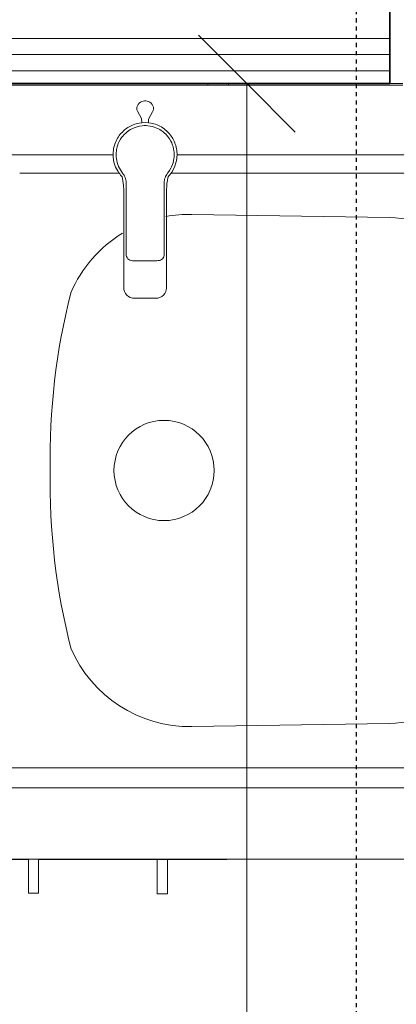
# Model space of a CAD drawing. Header units: centimetres. Extents: x 376 to 6517, y 1901 to 66534.
# Tile 46 of 105: x 1957 to 1986, y 66224 to 66300. Entities that reach past the tile are written whole.
import ezdxf

# ---------------------------------------------------------------- set-up
doc = ezdxf.new("R2010")
doc.units = ezdxf.units.CM
doc.linetypes.add('Kreska', pattern=[0.635, 0.3175, -0.3175])
for name, color, linetype, lineweight in [('A-ANNO-DIMS', 7, 'Continuous', 5), ('A-ANNO-DIMS-50', 7, 'Continuous', 5), ('A-DETL-GENF', 7, 'Continuous', 5), ('A-GENM', 7, 'Continuous', 5), ('A-WALL', 7, 'Continuous', 35), ('G-ANNO-SYMB', 7, 'Continuous', 5), ('G-IMPT', 7, 'Continuous', 5), ('I-FURN', 7, 'Continuous', 5), ('P-SANR-FIXT', 7, 'Continuous', 5)]:
    doc.layers.add(name, color=color, linetype=linetype, lineweight=lineweight)
doc.styles.add('Arial Narrow_1', font='ARIALN.TTF', dxfattribs={"width": 0.8, "height": 10})
doc.dimstyles.new('standard_wielkość_otworów', dxfattribs={"dimscale": 30.48, "dimtxt": 10.23431, "dimasz": 0.246063, "dimexe": 0.164042, "dimexo": 0.0625, "dimgap": 0, "dimtad": 1, "dimdec": 1, "dimrnd": 0.5, "dimdsep": 46, "dimtxsty": 'Arial Narrow_1', "dimblk1": 'OBLIQUE', "dimblk2": 'OBLIQUE', "dimsah": 1, "dimcen": 0.09, "dimazin": 0, "dimtfac": 1, "dimtdec": 4, "dimtix": 1, "dimtmove": 0, "dimatfit": 3, "dimfxl": 0.164042, "dimfxlon": 1, "dimtvp": 1, "dimtolj": 1, "dimtzin": 0, "dimarcsym": 2})

# ---------------------------------------------------------------- blocks, each defined once
blk = doc.blocks.new('Modele ogólne 2 - Modele ogólne 1-9019300-__-00_00 Przyziemie PB')
at = {"layer": 'A-GENM'}
for p, q in [((63702.137, 66201.462), (63568.637, 66201.462)), ((63628.875, 66141.592), (63892.187, 66141.592))]:
    blk.add_line(p, q, dxfattribs=at)
blk = doc.blocks.new('MEBLE szafka kuchenna doł - dzwiczki P-9019310-__-00_00 Przyziemie PB')
at = {"layer": 'G-IMPT'}
for p, q in [((-6.737, 61.959), (6.763, 61.959)), ((-7.137, 60.009), (-7.137, 61.559)), ((7.163, 61.559), (7.163, 60.009))]:
    blk.add_line(p, q, dxfattribs=at)
at = {"layer": 'G-IMPT', "flags": 128}
for points in [[(-6.737, 61.959), (-6.807, 61.953), (-6.875, 61.934), (-6.938, 61.905), (-6.995, 61.865), (-7.043, 61.816), (-7.083, 61.759), (-7.112, 61.696), (-7.131, 61.629), (-7.137, 61.559)], [(-7.137, 61.559), (-7.131, 61.629), (-7.112, 61.696), (-7.083, 61.759), (-7.043, 61.816), (-6.995, 61.865), (-6.938, 61.905), (-6.875, 61.934), (-6.807, 61.953), (-6.737, 61.959)], [(7.163, 61.559), (7.157, 61.629), (7.139, 61.696), (7.109, 61.759), (7.07, 61.816), (7.021, 61.865), (6.964, 61.905), (6.901, 61.934), (6.833, 61.953), (6.763, 61.959)], [(6.763, 61.959), (6.833, 61.953), (6.901, 61.934), (6.964, 61.905), (7.021, 61.865), (7.07, 61.816), (7.109, 61.759), (7.139, 61.696), (7.157, 61.629), (7.163, 61.559)]]:
    blk.add_lwpolyline(points, dxfattribs=at)
at = {"layer": 'I-FURN'}
for p, q in [((-25.276, 62.69), (-24.476, 62.69)), ((-25.276, 62.69), (-25.276, 60.04)), ((-24.476, 62.69), (-24.476, 60.04)), ((-15.283, 60.009), (-15.283, 62.649)), ((-15.283, 62.649), (-14.507, 62.649)), ((-14.507, 62.649), (-14.507, 60.009)), ((-9.587, 62.659), (9.613, 62.659)), ((-9.587, 62.659), (-9.587, 60.009)), ((9.613, 60.009), (9.613, 62.659)), ((-15.283, 60.04), (-29.876, 60.04)), ((-9.587, 60.04), (-14.507, 60.04)), ((7.167, 60.04), (-7.137, 60.04)), ((29.775, 60.04), (9.613, 60.04)), ((-29.987, 0.009), (-29.987, 0.139)), ((-28.387, 0.139), (-28.387, 0.009)), ((28.413, 0.009), (28.413, 0.139)), ((30.013, 0.139), (30.013, 0.009))]:
    blk.add_line(p, q, dxfattribs=at)
for points, knots in [([(-6.737, 62.259), (-6.781, 62.258), (-6.874, 62.251), (-7.067, 62.206), (-7.236, 62.118), (-7.344, 62.006), (-7.391, 61.945), (-7.423, 61.892), (-7.446, 61.849), (-7.467, 61.807), (-7.49, 61.753), (-7.519, 61.667), (-7.532, 61.603), (-7.537, 61.559)], [0, 0, 0, 0, 0.125, 0.25, 0.5, 0.5625, 0.625, 0.6875, 0.71875, 0.75, 0.8125, 0.875, 1, 1, 1, 1]), ([(7.563, 61.559), (7.558, 61.603), (7.545, 61.667), (7.516, 61.753), (7.493, 61.807), (7.472, 61.849), (7.449, 61.892), (7.417, 61.945), (7.371, 62.006), (7.262, 62.118), (7.093, 62.206), (6.9, 62.251), (6.808, 62.258), (6.763, 62.259)], [0, 0, 0, 0, 0.125, 0.1875, 0.25, 0.28125, 0.3125, 0.375, 0.4375, 0.5, 0.75, 0.875, 1, 1, 1, 1])]:
    blk.add_open_spline(points, degree=3, knots=knots, dxfattribs=at)
for points in [[(-7.537, 61.559), (-7.518, 61.671), (-7.456, 61.868), (-7.291, 62.083), (-7.056, 62.218), (-6.851, 62.254), (-6.737, 62.259)], [(6.763, 62.259), (6.877, 62.254), (7.082, 62.218), (7.318, 62.083), (7.482, 61.868), (7.544, 61.671), (7.563, 61.559)]]:
    blk.add_open_spline(points, degree=3, dxfattribs=at)
blk = doc.blocks.new('MEBLE szafka kuchenna doł - 3 szuflady-9019311-__-00_00 Przyziemie PB')
at = {"layer": 'G-IMPT'}
for p, q in [((-6.737, 61.959), (6.763, 61.959)), ((-7.137, 60.009), (-7.137, 61.559)), ((-7.137, 60.629), (-7.137, 61.559)), ((-7.137, 60.629), (-7.137, 61.559)), ((7.163, 61.559), (7.163, 60.009)), ((7.163, 61.559), (7.163, 60.046)), ((7.163, 61.559), (7.163, 60.046))]:
    blk.add_line(p, q, dxfattribs=at)
at = {"layer": 'G-IMPT', "flags": 128}
for points in [[(-6.737, 61.959), (-6.807, 61.953), (-6.875, 61.934), (-6.938, 61.905), (-6.995, 61.865), (-7.043, 61.816), (-7.083, 61.759), (-7.112, 61.696), (-7.131, 61.629), (-7.137, 61.559)], [(-7.137, 61.559), (-7.131, 61.629), (-7.112, 61.696), (-7.083, 61.759), (-7.043, 61.816), (-6.995, 61.865), (-6.938, 61.905), (-6.875, 61.934), (-6.807, 61.953), (-6.737, 61.959)], [(-7.043, 61.816), (-7.083, 61.759), (-7.112, 61.696), (-7.131, 61.629), (-7.137, 61.559)], [(-7.137, 61.559), (-7.131, 61.629), (-7.112, 61.696), (-7.083, 61.759), (-7.043, 61.816)], [(-7.043, 61.816), (-7.083, 61.759), (-7.112, 61.696), (-7.131, 61.629), (-7.137, 61.559)], [(-7.137, 61.559), (-7.131, 61.629), (-7.112, 61.696), (-7.083, 61.759), (-7.043, 61.816)], [(-6.737, 61.959), (-6.807, 61.953), (-6.875, 61.934), (-6.938, 61.905)], [(-6.938, 61.905), (-6.875, 61.934), (-6.807, 61.953), (-6.737, 61.959)], [(-6.737, 61.959), (-6.807, 61.953), (-6.875, 61.934), (-6.938, 61.905)], [(-6.938, 61.905), (-6.875, 61.934), (-6.807, 61.953), (-6.737, 61.959)], [(7.163, 61.559), (7.157, 61.629), (7.139, 61.696), (7.109, 61.759), (7.07, 61.816), (7.021, 61.865), (6.964, 61.905), (6.901, 61.934), (6.833, 61.953), (6.763, 61.959)], [(6.763, 61.959), (6.833, 61.953), (6.901, 61.934), (6.964, 61.905), (7.021, 61.865), (7.07, 61.816), (7.109, 61.759), (7.139, 61.696), (7.157, 61.629), (7.163, 61.559)], [(6.964, 61.905), (6.901, 61.934), (6.833, 61.953), (6.763, 61.959)], [(6.763, 61.959), (6.833, 61.953), (6.901, 61.934), (6.964, 61.905)], [(6.964, 61.905), (6.901, 61.934), (6.833, 61.953), (6.763, 61.959)], [(6.763, 61.959), (6.833, 61.953), (6.901, 61.934), (6.964, 61.905)], [(7.163, 61.559), (7.157, 61.629), (7.139, 61.696), (7.109, 61.759), (7.07, 61.816)], [(7.07, 61.816), (7.109, 61.759), (7.139, 61.696), (7.157, 61.629), (7.163, 61.559)], [(7.163, 61.559), (7.157, 61.629), (7.139, 61.696), (7.109, 61.759), (7.07, 61.816)], [(7.07, 61.816), (7.109, 61.759), (7.139, 61.696), (7.157, 61.629), (7.163, 61.559)]]:
    blk.add_lwpolyline(points, dxfattribs=at)
at = {"layer": 'I-FURN'}
for p, q in [((-9.587, 62.659), (9.613, 62.659)), ((-9.587, 62.659), (-9.587, 60.009)), ((9.613, 60.009), (9.613, 62.659)), ((28.413, 0.009), (28.413, 0.139))]:
    blk.add_line(p, q, dxfattribs=at)
for points, knots in [([(-6.737, 62.259), (-6.781, 62.258), (-6.874, 62.251), (-7.067, 62.206), (-7.236, 62.118), (-7.344, 62.006), (-7.391, 61.945), (-7.423, 61.892), (-7.446, 61.849), (-7.467, 61.807), (-7.49, 61.753), (-7.519, 61.667), (-7.532, 61.603), (-7.537, 61.559)], [0, 0, 0, 0, 0.125, 0.25, 0.5, 0.5625, 0.625, 0.6875, 0.71875, 0.75, 0.8125, 0.875, 1, 1, 1, 1]), ([(7.563, 61.559), (7.558, 61.603), (7.545, 61.667), (7.516, 61.753), (7.493, 61.807), (7.472, 61.849), (7.449, 61.892), (7.417, 61.945), (7.371, 62.006), (7.262, 62.118), (7.093, 62.206), (6.9, 62.251), (6.808, 62.258), (6.763, 62.259)], [0, 0, 0, 0, 0.125, 0.1875, 0.25, 0.28125, 0.3125, 0.375, 0.4375, 0.5, 0.75, 0.875, 1, 1, 1, 1])]:
    blk.add_open_spline(points, degree=3, knots=knots, dxfattribs=at)
for points in [[(-7.537, 61.559), (-7.518, 61.671), (-7.456, 61.868), (-7.291, 62.083), (-7.056, 62.218), (-6.851, 62.254), (-6.737, 62.259)], [(6.763, 62.259), (6.877, 62.254), (7.082, 62.218), (7.318, 62.083), (7.482, 61.868), (7.544, 61.671), (7.563, 61.559)]]:
    blk.add_open_spline(points, degree=3, dxfattribs=at)
blk = doc.blocks.new('Stainless steel double bowl kitchen sink - J - 870510901 - 870510901 Stainless Steel-9242415-__-00_00 Przyziemie PB')
at = {"layer": 'A-GENM'}
for p, q in [((-5.59, 0), (7.461, 0)), ((12.41, 0), (44.2, 0)), ((7.945, -1.434), (0.228, -1.434)), ((38.085, -1.434), (11.931, -1.434)), ((28.856, -4.85), (13.556, -4.615)), ((28.856, -44.018), (13.556, -44.253)), ((1.682, -47.434), (-38.085, -47.434)), ((1.682, -47.434), (38.085, -47.434)), ((44.2, -49), (-44.2, -49))]:
    blk.add_line(p, q, dxfattribs=at)
blk.add_circle((11.407, -24.434), 3.878, dxfattribs=at)
for centre, radius, start, end in [((13.402, -14.634), 10.021, 89.12059, 100.62169), ((26.269, -39.062), 34.31, 79.53654, 85.6768), ((13.402, -14.634), 10.021, 121.35066, 156.78112), ((54.695, -23.558), 52.117, 165.69893, 180.96321), ((54.695, -25.31), 52.117, 179.03679, 194.30107), ((13.402, -34.233), 10.021, 203.21888, 270.87941), ((26.269, -9.805), 34.31, 274.3232, 280.46346)]:
    blk.add_arc(centre, radius, start, end, dxfattribs=at)
blk = doc.blocks.new('Sanitary_Taps-Mixers_DURAVIT-AG_A-1-Single-lever-washbasin-mixer A11010 - A_1 Single lever washbasin mixer with pop-up waste - A11010001010-V16-__-00_00 Przyziemie PB')
at = {"layer": 'A-DETL-GENF'}
for p, q in [((-0.535, 3.893), (-0.596, 3.792)), ((-0.451, 3.983), (-0.535, 3.893)), ((-0.347, 4.057), (-0.451, 3.983)), ((-0.244, 4.108), (-0.347, 4.057)), ((-0.143, 4.142), (-0.244, 4.108)), ((-0.041, 4.159), (-0.143, 4.142)), ((0.058, 4.159), (-0.041, 4.159)), ((0.16, 4.142), (0.058, 4.159)), ((0.261, 4.108), (0.16, 4.142)), ((0.364, 4.057), (0.261, 4.108)), ((0.468, 3.983), (0.364, 4.057)), ((0.553, 3.893), (0.468, 3.983)), ((0.613, 3.792), (0.553, 3.893)), ((-0.631, 3.687), (-0.641, 3.584)), ((-0.641, 3.584), (-0.631, 3.481)), ((-0.596, 3.792), (-0.631, 3.687)), ((-0.631, 3.481), (-0.596, 3.376)), ((-0.596, 3.376), (-0.28, 2.81)), ((0.259, 2.759), (0.586, 3.325)), ((0.586, 3.325), (0.633, 3.429)), ((0.648, 3.687), (0.613, 3.792)), ((0.633, 3.429), (0.656, 3.533)), ((0.656, 3.533), (0.648, 3.687)), ((-0.913, 2.317), (-1.021, 2.271)), ((-0.913, 2.317), (-1.021, 2.271)), ((-0.801, 2.359), (-0.913, 2.317)), ((-0.801, 2.359), (-0.913, 2.317)), ((-0.685, 2.395), (-0.801, 2.359)), ((-0.685, 2.395), (-0.801, 2.359)), ((-0.567, 2.426), (-0.685, 2.395)), ((-0.567, 2.426), (-0.685, 2.395)), ((-0.446, 2.451), (-0.567, 2.426)), ((-0.446, 2.451), (-0.567, 2.426)), ((-0.258, 2.475), (-0.446, 2.451)), ((-0.258, 2.475), (-0.446, 2.451)), ((-0.28, 2.81), (-0.258, 2.475)), ((0.001, 2.493), (-0.258, 2.475)), ((0.259, 2.477), (0.001, 2.493)), ((0.259, 2.477), (0.259, 2.759)), ((0.436, 2.453), (0.259, 2.477)), ((0.436, 2.453), (0.259, 2.477)), ((0.562, 2.427), (0.436, 2.453)), ((0.562, 2.427), (0.436, 2.453)), ((0.686, 2.395), (0.562, 2.427)), ((0.686, 2.395), (0.562, 2.427)), ((0.807, 2.356), (0.686, 2.395)), ((0.807, 2.356), (0.686, 2.395)), ((0.926, 2.312), (0.807, 2.356)), ((0.926, 2.312), (0.807, 2.356)), ((1.042, 2.262), (0.926, 2.312)), ((1.042, 2.262), (0.926, 2.312)), ((-1.918, 1.58), (-1.993, 1.485)), ((-1.918, 1.58), (-1.993, 1.485)), ((-1.841, 1.671), (-1.918, 1.58)), ((-1.841, 1.671), (-1.918, 1.58)), ((-1.76, 1.757), (-1.841, 1.671)), ((-1.76, 1.757), (-1.841, 1.671)), ((-1.677, 1.837), (-1.76, 1.757)), ((-1.677, 1.837), (-1.76, 1.757)), ((-1.614, 1.563), (-1.742, 1.418)), ((-1.591, 1.913), (-1.677, 1.837)), ((-1.591, 1.913), (-1.677, 1.837)), ((-1.501, 1.672), (-1.614, 1.563)), ((-1.503, 1.983), (-1.591, 1.913)), ((-1.503, 1.983), (-1.591, 1.913)), ((-1.414, 2.048), (-1.503, 1.983)), ((-1.414, 2.048), (-1.503, 1.983)), ((-1.423, 1.739), (-1.501, 1.672)), ((-1.253, 1.865), (-1.423, 1.739)), ((-1.322, 2.109), (-1.414, 2.048)), ((-1.322, 2.109), (-1.414, 2.048)), ((-1.226, 2.167), (-1.322, 2.109)), ((-1.226, 2.167), (-1.322, 2.109)), ((-1.12, 1.949), (-1.253, 1.865)), ((-1.125, 2.221), (-1.226, 2.167)), ((-1.125, 2.221), (-1.226, 2.167)), ((-1.021, 2.271), (-1.125, 2.221)), ((-1.021, 2.271), (-1.125, 2.221)), ((-1.029, 1.999), (-1.12, 1.949)), ((-0.856, 2.079), (-1.029, 1.999)), ((-0.691, 2.14), (-0.856, 2.079)), ((-0.54, 2.183), (-0.691, 2.14)), ((-0.434, 2.207), (-0.54, 2.183)), ((-0.23, 2.238), (-0.434, 2.207)), ((-0.074, 2.249), (-0.23, 2.238)), ((0.083, 2.249), (-0.074, 2.249)), ((0.207, 2.241), (0.083, 2.249)), ((0.395, 2.216), (0.207, 2.241)), ((0.549, 2.183), (0.395, 2.216)), ((0.7, 2.14), (0.549, 2.183)), ((0.833, 2.092), (0.7, 2.14)), ((0.991, 2.022), (0.833, 2.092)), ((1.13, 1.949), (0.991, 2.022)), ((1.155, 2.206), (1.042, 2.262)), ((1.155, 2.206), (1.042, 2.262)), ((1.236, 1.883), (1.13, 1.949)), ((1.263, 2.145), (1.155, 2.206)), ((1.263, 2.145), (1.155, 2.206)), ((1.39, 1.773), (1.236, 1.883)), ((1.368, 2.079), (1.263, 2.145)), ((1.368, 2.079), (1.263, 2.145)), ((1.468, 2.009), (1.368, 2.079)), ((1.468, 2.009), (1.368, 2.079)), ((1.51, 1.672), (1.39, 1.773)), ((1.564, 1.935), (1.468, 2.009)), ((1.564, 1.935), (1.468, 2.009)), ((1.596, 1.591), (1.51, 1.672)), ((1.654, 1.858), (1.564, 1.935)), ((1.654, 1.858), (1.564, 1.935)), ((1.728, 1.446), (1.596, 1.591)), ((1.74, 1.777), (1.654, 1.858)), ((1.74, 1.777), (1.654, 1.858)), ((1.821, 1.693), (1.74, 1.777)), ((1.821, 1.693), (1.74, 1.777)), ((1.896, 1.608), (1.821, 1.693)), ((1.896, 1.608), (1.821, 1.693)), ((1.966, 1.52), (1.896, 1.608)), ((1.966, 1.52), (1.896, 1.608)), ((-2.34, 0.824), (-2.378, 0.702)), ((-2.34, 0.824), (-2.378, 0.702)), ((-2.295, 0.943), (-2.34, 0.824)), ((-2.295, 0.943), (-2.34, 0.824)), ((-2.245, 1.059), (-2.295, 0.943)), ((-2.245, 1.059), (-2.295, 0.943)), ((-2.189, 1.171), (-2.245, 1.059)), ((-2.189, 1.171), (-2.245, 1.059)), ((-2.128, 1.28), (-2.189, 1.171)), ((-2.128, 1.28), (-2.189, 1.171)), ((-2.11, 0.77), (-2.158, 0.619)), ((-2.063, 1.385), (-2.128, 1.28)), ((-2.063, 1.385), (-2.128, 1.28)), ((-2.074, 0.861), (-2.11, 0.77)), ((-1.994, 1.033), (-2.074, 0.861)), ((-1.993, 1.485), (-2.063, 1.385)), ((-1.993, 1.485), (-2.063, 1.385)), ((-1.903, 1.192), (-1.994, 1.033)), ((-1.816, 1.323), (-1.903, 1.192)), ((-1.742, 1.418), (-1.816, 1.323)), ((1.825, 1.323), (1.728, 1.446)), ((1.888, 1.231), (1.825, 1.323)), ((1.991, 1.056), (1.888, 1.231)), ((2.031, 1.431), (1.966, 1.52)), ((2.031, 1.431), (1.966, 1.52)), ((2.06, 0.915), (1.991, 1.056)), ((2.092, 1.339), (2.031, 1.431)), ((2.092, 1.339), (2.031, 1.431)), ((2.097, 0.828), (2.06, 0.915)), ((2.15, 1.243), (2.092, 1.339)), ((2.15, 1.243), (2.092, 1.339)), ((2.168, 0.62), (2.097, 0.828)), ((2.204, 1.142), (2.15, 1.243)), ((2.204, 1.142), (2.15, 1.243)), ((2.255, 1.038), (2.204, 1.142)), ((2.255, 1.038), (2.204, 1.142)), ((2.301, 0.929), (2.255, 1.038)), ((2.301, 0.929), (2.255, 1.038)), ((2.342, 0.817), (2.301, 0.929)), ((2.342, 0.817), (2.301, 0.929)), ((2.378, 0.702), (2.342, 0.817)), ((2.378, 0.702), (2.342, 0.817)), ((-2.468, 0.199), (-2.481, -0.193)), ((-2.468, 0.199), (-2.481, -0.193)), ((-2.456, 0.326), (-2.468, 0.199)), ((-2.456, 0.326), (-2.468, 0.199)), ((-2.436, 0.453), (-2.456, 0.326)), ((-2.436, 0.453), (-2.456, 0.326)), ((-2.41, 0.578), (-2.436, 0.453)), ((-2.41, 0.578), (-2.436, 0.453)), ((-2.378, 0.702), (-2.41, 0.578)), ((-2.378, 0.702), (-2.41, 0.578)), ((-2.24, 0.157), (-2.245, 0)), ((-2.223, 0.313), (-2.24, 0.157)), ((-2.208, 0.409), (-2.223, 0.313)), ((-2.158, 0.619), (-2.208, 0.409)), ((2.206, 0.468), (2.168, 0.62)), ((2.233, 0.313), (2.206, 0.468)), ((2.246, 0.202), (2.233, 0.313)), ((2.255, 0), (2.246, 0.202)), ((2.409, 0.584), (2.378, 0.702)), ((2.409, 0.584), (2.378, 0.702)), ((2.434, 0.463), (2.409, 0.584)), ((2.434, 0.463), (2.409, 0.584)), ((2.454, 0.34), (2.434, 0.463)), ((2.454, 0.34), (2.434, 0.463)), ((2.467, 0.215), (2.454, 0.34)), ((2.467, 0.215), (2.454, 0.34)), ((2.474, 0.089), (2.467, 0.215)), ((2.474, 0.089), (2.467, 0.215)), ((2.474, -0.038), (2.474, 0.089)), ((2.474, -0.038), (2.474, 0.089)), ((-2.481, -0.193), (-2.421, -0.588)), ((-2.481, -0.193), (-2.421, -0.588)), ((-2.421, -0.588), (-2.289, -0.965)), ((-2.421, -0.588), (-2.289, -0.965)), ((-2.245, 0), (-2.24, -0.154)), ((-2.24, -0.154), (-2.224, -0.308)), ((-2.224, -0.308), (-2.198, -0.46)), ((-2.198, -0.46), (-2.161, -0.61)), ((-2.161, -0.61), (-2.114, -0.757)), ((-2.114, -0.757), (-2.057, -0.901)), ((2.051, -0.935), (2.124, -0.757)), ((2.124, -0.757), (2.164, -0.634)), ((2.164, -0.634), (2.207, -0.46)), ((2.207, -0.46), (2.232, -0.32)), ((2.232, -0.32), (2.249, -0.154)), ((2.249, -0.154), (2.255, 0)), ((2.278, -0.966), (2.41, -0.545)), ((2.278, -0.966), (2.41, -0.545)), ((2.41, -0.545), (2.436, -0.42)), ((2.41, -0.545), (2.436, -0.42)), ((2.436, -0.42), (2.456, -0.293)), ((2.436, -0.42), (2.456, -0.293)), ((2.456, -0.293), (2.468, -0.166)), ((2.456, -0.293), (2.468, -0.166)), ((2.468, -0.166), (2.474, -0.038)), ((2.468, -0.166), (2.474, -0.038)), ((-2.289, -0.965), (-2.092, -1.306)), ((-2.289, -0.965), (-2.092, -1.306)), ((-2.092, -1.306), (-2.031, -1.397)), ((-2.092, -1.306), (-2.031, -1.397)), ((-2.057, -0.901), (-1.991, -1.04)), ((-2.031, -1.397), (-1.966, -1.487)), ((-2.031, -1.397), (-1.966, -1.487)), ((-1.991, -1.04), (-1.915, -1.174)), ((-1.966, -1.487), (-1.896, -1.574)), ((-1.966, -1.487), (-1.896, -1.574)), ((-1.915, -1.174), (-1.829, -1.303)), ((-1.829, -1.303), (-1.736, -1.426)), ((-1.736, -1.426), (-1.665, -1.523)), ((-1.665, -1.523), (-1.622, -1.592)), ((1.626, -1.6), (1.675, -1.522)), ((1.675, -1.522), (1.738, -1.435)), ((1.738, -1.435), (1.839, -1.303)), ((1.839, -1.303), (1.898, -1.216)), ((1.898, -1.216), (2, -1.04)), ((1.918, -1.547), (1.993, -1.451)), ((1.918, -1.547), (1.993, -1.451)), ((1.993, -1.451), (2.063, -1.351)), ((1.993, -1.451), (2.063, -1.351)), ((2, -1.04), (2.051, -0.935)), ((2.063, -1.351), (2.278, -0.966)), ((2.063, -1.351), (2.278, -0.966)), ((-1.896, -1.574), (-1.821, -1.66)), ((-1.896, -1.574), (-1.821, -1.66)), ((-1.821, -1.66), (-1.763, -1.719)), ((-1.821, -1.66), (-1.763, -1.719)), ((-1.763, -1.719), (-1.716, -1.998)), ((-1.763, -1.719), (-1.716, -1.998)), ((-1.716, -1.998), (-1.687, -2.231)), ((-1.716, -1.998), (-1.687, -2.231)), ((-1.687, -2.231), (-1.675, -2.357)), ((-1.687, -2.231), (-1.675, -2.357)), ((-1.622, -1.592), (-1.584, -1.663)), ((-1.584, -1.663), (-1.543, -1.758)), ((-1.543, -1.758), (-1.513, -1.851)), ((-1.513, -1.851), (-1.489, -1.956)), ((-1.489, -1.956), (-1.476, -2.049)), ((-1.476, -2.049), (-1.47, -2.161)), ((-1.47, -2.161), (-1.47, -2.831)), ((1.48, -2.169), (1.484, -2.068)), ((1.48, -3.091), (1.48, -2.169)), ((1.484, -2.068), (1.496, -1.968)), ((1.496, -1.968), (1.514, -1.885)), ((1.514, -1.885), (1.543, -1.786)), ((1.543, -1.786), (1.579, -1.695)), ((1.579, -1.695), (1.626, -1.6)), ((1.684, -2.357), (1.696, -2.231)), ((1.684, -2.357), (1.696, -2.231)), ((1.696, -2.231), (1.725, -1.998)), ((1.696, -2.231), (1.725, -1.998)), ((1.725, -1.998), (1.759, -1.789)), ((1.725, -1.998), (1.759, -1.789)), ((1.759, -1.789), (1.775, -1.707)), ((1.759, -1.789), (1.775, -1.707)), ((1.775, -1.707), (1.841, -1.638)), ((1.775, -1.707), (1.841, -1.638)), ((1.841, -1.638), (1.918, -1.547)), ((1.841, -1.638), (1.918, -1.547)), ((-1.675, -2.357), (-1.665, -2.49)), ((-1.675, -2.357), (-1.665, -2.49)), ((-1.665, -2.49), (-1.656, -2.631)), ((-1.665, -2.49), (-1.656, -2.631)), ((-1.656, -2.631), (-1.65, -2.779)), ((-1.656, -2.631), (-1.65, -2.779)), ((-1.65, -2.779), (-1.647, -2.936)), ((-1.65, -2.779), (-1.647, -2.936)), ((-1.647, -2.936), (-1.645, -3.102)), ((-1.647, -2.936), (-1.645, -3.102)), ((-1.47, -2.831), (-1.47, -6.36)), ((1.655, -3.102), (1.656, -2.936)), ((1.655, -3.102), (1.656, -2.936)), ((1.656, -2.936), (1.66, -2.779)), ((1.656, -2.936), (1.66, -2.779)), ((1.66, -2.779), (1.666, -2.631)), ((1.66, -2.779), (1.666, -2.631)), ((1.666, -2.631), (1.674, -2.49)), ((1.666, -2.631), (1.674, -2.49)), ((1.674, -2.49), (1.684, -2.357)), ((1.674, -2.49), (1.684, -2.357)), ((-1.645, -3.102), (-1.645, -3.185)), ((-1.645, -3.102), (-1.645, -3.185)), ((-1.645, -3.185), (-1.645, -3.358)), ((-1.645, -3.185), (-1.645, -3.358)), ((-1.645, -3.358), (-1.645, -3.53)), ((-1.645, -3.358), (-1.645, -3.53)), ((-1.645, -3.53), (-1.645, -3.702)), ((-1.645, -3.53), (-1.645, -3.702)), ((-1.645, -3.702), (-1.645, -3.874)), ((-1.645, -3.702), (-1.645, -3.874)), ((1.48, -4.013), (1.48, -3.091)), ((1.655, -3.185), (1.655, -3.102)), ((1.655, -3.185), (1.655, -3.102)), ((1.655, -3.358), (1.655, -3.185)), ((1.655, -3.358), (1.655, -3.185)), ((1.655, -3.53), (1.655, -3.358)), ((1.655, -3.53), (1.655, -3.358)), ((1.655, -3.702), (1.655, -3.53)), ((1.655, -3.702), (1.655, -3.53)), ((1.655, -3.874), (1.655, -3.702)), ((1.655, -3.874), (1.655, -3.702)), ((-1.645, -3.874), (-1.645, -4.219)), ((-1.645, -3.874), (-1.645, -4.219)), ((-1.645, -4.219), (-1.645, -4.391)), ((-1.645, -4.219), (-1.645, -4.391)), ((-1.645, -4.391), (-1.645, -4.564)), ((-1.645, -4.391), (-1.645, -4.564)), ((-1.645, -4.564), (-1.645, -4.75)), ((-1.645, -4.564), (-1.645, -4.75)), ((1.48, -4.934), (1.48, -4.013)), ((1.655, -4.047), (1.655, -3.874)), ((1.655, -4.047), (1.655, -3.874)), ((1.655, -4.391), (1.655, -4.047)), ((1.655, -4.391), (1.655, -4.047)), ((1.655, -4.564), (1.655, -4.391)), ((1.655, -4.564), (1.655, -4.391)), ((1.655, -4.75), (1.655, -4.564)), ((1.655, -4.75), (1.655, -4.564)), ((-1.645, -4.75), (-1.645, -4.937)), ((-1.645, -4.75), (-1.645, -4.937)), ((-1.645, -4.937), (-1.645, -5.124)), ((-1.645, -4.937), (-1.645, -5.124)), ((-1.645, -5.124), (-1.645, -5.31)), ((-1.645, -5.124), (-1.645, -5.31)), ((-1.645, -5.31), (-1.645, -5.469)), ((-1.645, -5.31), (-1.645, -5.469)), ((1.48, -6.36), (1.48, -4.934)), ((1.655, -4.937), (1.655, -4.75)), ((1.655, -4.937), (1.655, -4.75)), ((1.655, -5.124), (1.655, -4.937)), ((1.655, -5.124), (1.655, -4.937)), ((1.655, -5.31), (1.655, -5.124)), ((1.655, -5.31), (1.655, -5.124)), ((1.655, -5.469), (1.655, -5.31)), ((1.655, -5.469), (1.655, -5.31)), ((-1.645, -5.469), (-1.645, -5.629)), ((-1.645, -5.469), (-1.645, -5.629)), ((-1.645, -5.629), (-1.645, -5.788)), ((-1.645, -5.629), (-1.645, -5.788)), ((-1.645, -5.788), (-1.645, -5.947)), ((-1.645, -5.788), (-1.645, -5.947)), ((-1.645, -5.947), (-1.645, -6.291)), ((-1.645, -5.947), (-1.645, -6.291)), ((1.655, -5.629), (1.655, -5.469)), ((1.655, -5.629), (1.655, -5.469)), ((1.655, -5.788), (1.655, -5.629)), ((1.655, -5.788), (1.655, -5.629)), ((1.655, -5.947), (1.655, -5.788)), ((1.655, -5.947), (1.655, -5.788)), ((1.655, -6.119), (1.655, -5.947)), ((1.655, -6.119), (1.655, -5.947)), ((-1.645, -6.291), (-1.645, -6.464)), ((-1.645, -6.291), (-1.645, -6.464)), ((-1.645, -6.464), (-1.645, -6.636)), ((-1.645, -6.464), (-1.645, -6.636)), ((-1.645, -6.636), (-1.645, -6.801)), ((-1.645, -6.636), (-1.645, -6.801)), ((-1.645, -6.801), (-1.645, -6.967)), ((-1.645, -6.801), (-1.645, -6.967)), ((-1.47, -6.36), (-1.47, -6.479)), ((-1.47, -6.479), (-1.47, -6.598)), ((-1.47, -6.598), (-1.47, -6.717)), ((-1.47, -6.717), (-1.47, -6.836)), ((-1.47, -6.836), (-1.47, -6.955)), ((1.48, -6.479), (1.48, -6.36)), ((1.48, -6.598), (1.48, -6.479)), ((1.48, -6.717), (1.48, -6.598)), ((1.48, -6.836), (1.48, -6.717)), ((1.48, -6.955), (1.48, -6.836)), ((1.655, -6.464), (1.655, -6.119)), ((1.655, -6.464), (1.655, -6.119)), ((1.655, -6.636), (1.655, -6.464)), ((1.655, -6.636), (1.655, -6.464)), ((1.655, -6.801), (1.655, -6.636)), ((1.655, -6.801), (1.655, -6.636)), ((1.655, -6.967), (1.655, -6.801)), ((1.655, -6.967), (1.655, -6.801)), ((-1.645, -6.967), (-1.645, -7.146)), ((-1.645, -6.967), (-1.645, -7.146)), ((-1.645, -7.146), (-1.645, -7.325)), ((-1.645, -7.146), (-1.645, -7.325)), ((-1.645, -7.325), (-1.645, -7.504)), ((-1.645, -7.325), (-1.645, -7.504)), ((-1.645, -7.504), (-1.645, -7.684)), ((-1.645, -7.504), (-1.645, -7.684)), ((-1.47, -6.955), (-1.47, -7.073)), ((-1.47, -7.073), (-1.47, -7.192)), ((-1.47, -7.192), (-1.47, -7.31)), ((-1.47, -7.31), (-1.47, -7.428)), ((-1.47, -7.428), (-1.47, -7.545)), ((-1.47, -7.545), (-1.47, -7.7)), ((1.48, -7.073), (1.48, -6.955)), ((1.48, -7.192), (1.48, -7.073)), ((1.48, -7.7), (1.48, -7.192)), ((1.655, -7.146), (1.655, -6.967)), ((1.655, -7.146), (1.655, -6.967)), ((1.655, -7.325), (1.655, -7.146)), ((1.655, -7.325), (1.655, -7.146)), ((1.655, -7.504), (1.655, -7.325)), ((1.655, -7.504), (1.655, -7.325)), ((1.655, -7.684), (1.655, -7.504)), ((1.655, -7.684), (1.655, -7.504)), ((-1.645, -7.684), (-1.645, -7.878)), ((-1.645, -7.684), (-1.645, -7.878)), ((-1.645, -7.878), (-1.645, -8.072)), ((-1.645, -7.878), (-1.645, -8.072)), ((-1.645, -8.072), (-1.645, -8.237)), ((-1.645, -8.072), (-1.645, -8.237)), ((-1.645, -8.237), (-1.645, -8.403)), ((-1.645, -8.237), (-1.645, -8.403)), ((-1.47, -7.7), (-1.462, -7.789)), ((-1.462, -7.789), (-1.434, -7.887)), ((-1.434, -7.887), (-1.395, -7.963)), ((-1.395, -7.963), (-1.331, -8.045)), ((-1.331, -8.045), (-1.25, -8.114)), ((-1.25, -8.114), (-1.178, -8.155)), ((-1.178, -8.155), (-1.068, -8.19)), ((-1.068, -8.19), (-0.97, -8.2)), ((-0.97, -8.2), (-0.809, -8.2)), ((-0.809, -8.2), (-0.7, -8.2)), ((-0.7, -8.2), (-0.558, -8.2)), ((-0.558, -8.2), (-0.471, -8.2)), ((-0.471, -8.2), (-0.382, -8.2)), ((-0.382, -8.2), (-0.265, -8.2)), ((-0.265, -8.2), (-0.114, -8.2)), ((-0.114, -8.2), (0.005, -8.2)), ((0.005, -8.2), (0.128, -8.2)), ((0.128, -8.2), (0.251, -8.2)), ((0.251, -8.2), (0.398, -8.2)), ((0.398, -8.2), (0.491, -8.2)), ((0.491, -8.2), (0.585, -8.2)), ((0.585, -8.2), (0.764, -8.2)), ((0.764, -8.2), (0.907, -8.2)), ((0.907, -8.2), (1.026, -8.198)), ((1.026, -8.198), (1.11, -8.182)), ((1.11, -8.182), (1.201, -8.148)), ((1.201, -8.148), (1.276, -8.102)), ((1.276, -8.102), (1.34, -8.047)), ((1.34, -8.047), (1.391, -7.984)), ((1.391, -7.984), (1.442, -7.891)), ((1.442, -7.891), (1.47, -7.798)), ((1.47, -7.798), (1.48, -7.7)), ((1.655, -7.878), (1.655, -7.684)), ((1.655, -7.878), (1.655, -7.684)), ((1.655, -8.072), (1.655, -7.878)), ((1.655, -8.072), (1.655, -7.878)), ((1.655, -8.237), (1.655, -8.072)), ((1.655, -8.237), (1.655, -8.072)), ((1.655, -8.403), (1.655, -8.237)), ((1.655, -8.403), (1.655, -8.237)), ((-1.645, -8.403), (-1.645, -8.582)), ((-1.645, -8.403), (-1.645, -8.582)), ((-1.645, -8.582), (-1.645, -8.761)), ((-1.645, -8.582), (-1.645, -8.761)), ((-1.645, -8.761), (-1.645, -8.94)), ((-1.645, -8.761), (-1.645, -8.94)), ((-1.645, -8.94), (-1.645, -9.12)), ((-1.645, -8.94), (-1.645, -9.12)), ((-1.645, -9.12), (-1.645, -9.306)), ((-1.645, -9.12), (-1.645, -9.306)), ((1.655, -8.582), (1.655, -8.403)), ((1.655, -8.582), (1.655, -8.403)), ((1.655, -8.761), (1.655, -8.582)), ((1.655, -8.761), (1.655, -8.582)), ((1.655, -8.94), (1.655, -8.761)), ((1.655, -8.94), (1.655, -8.761)), ((1.655, -9.12), (1.655, -8.94)), ((1.655, -9.12), (1.655, -8.94)), ((1.655, -9.306), (1.655, -9.12)), ((1.655, -9.306), (1.655, -9.12)), ((-1.645, -9.306), (-1.645, -9.508)), ((-1.645, -9.306), (-1.645, -9.508)), ((-1.645, -9.508), (-1.645, -9.68)), ((-1.645, -9.508), (-1.645, -9.68)), ((-1.645, -9.68), (-1.645, -9.762)), ((-1.645, -9.68), (-1.645, -9.762)), ((-1.645, -9.762), (-1.645, -9.928)), ((-1.645, -9.762), (-1.645, -9.928)), ((1.655, -9.508), (1.655, -9.306)), ((1.655, -9.508), (1.655, -9.306)), ((1.655, -9.68), (1.655, -9.508)), ((1.655, -9.68), (1.655, -9.508)), ((1.655, -9.762), (1.655, -9.68)), ((1.655, -9.762), (1.655, -9.68)), ((1.655, -9.928), (1.655, -9.762)), ((1.655, -9.928), (1.655, -9.762)), ((-1.645, -9.928), (-1.645, -10.093)), ((-1.645, -9.928), (-1.645, -10.093)), ((-1.645, -10.093), (-1.645, -10.258)), ((-1.645, -10.093), (-1.645, -10.258)), ((-1.645, -10.258), (-1.644, -10.341)), ((-1.645, -10.258), (-1.644, -10.341)), ((-1.644, -10.341), (-1.636, -10.423)), ((-1.644, -10.341), (-1.636, -10.423)), ((-1.636, -10.423), (-1.594, -10.583)), ((-1.636, -10.423), (-1.594, -10.583)), ((-1.594, -10.583), (-1.52, -10.73)), ((-1.594, -10.583), (-1.52, -10.73)), ((1.529, -10.73), (1.603, -10.583)), ((1.529, -10.73), (1.603, -10.583)), ((1.603, -10.583), (1.645, -10.423)), ((1.603, -10.583), (1.645, -10.423)), ((1.645, -10.423), (1.654, -10.341)), ((1.645, -10.423), (1.654, -10.341)), ((1.654, -10.341), (1.655, -10.258)), ((1.654, -10.341), (1.655, -10.258)), ((1.655, -10.093), (1.655, -9.928)), ((1.655, -10.093), (1.655, -9.928)), ((1.655, -10.258), (1.655, -10.093)), ((1.655, -10.258), (1.655, -10.093)), ((-1.52, -10.73), (-1.417, -10.859)), ((-1.52, -10.73), (-1.417, -10.859)), ((-1.417, -10.859), (-1.29, -10.965)), ((-1.417, -10.859), (-1.29, -10.965)), ((-1.29, -10.965), (-1.145, -11.042)), ((-1.29, -10.965), (-1.145, -11.042)), ((-1.145, -11.042), (-0.986, -11.088)), ((-1.145, -11.042), (-0.986, -11.088)), ((-0.986, -11.088), (-0.904, -11.098)), ((-0.986, -11.088), (-0.904, -11.098)), ((-0.904, -11.098), (-0.822, -11.1)), ((-0.904, -11.098), (-0.822, -11.1)), ((-0.822, -11.1), (-0.656, -11.1)), ((-0.822, -11.1), (-0.656, -11.1)), ((-0.656, -11.1), (-0.491, -11.1)), ((-0.656, -11.1), (-0.491, -11.1)), ((-0.491, -11.1), (-0.326, -11.1)), ((-0.491, -11.1), (-0.326, -11.1)), ((-0.326, -11.1), (-0.161, -11.1)), ((-0.326, -11.1), (-0.161, -11.1)), ((-0.161, -11.1), (0.005, -11.1)), ((-0.161, -11.1), (0.005, -11.1)), ((0.005, -11.1), (0.17, -11.1)), ((0.005, -11.1), (0.17, -11.1)), ((0.17, -11.1), (0.335, -11.1)), ((0.17, -11.1), (0.335, -11.1)), ((0.335, -11.1), (0.501, -11.1)), ((0.335, -11.1), (0.501, -11.1)), ((0.501, -11.1), (0.666, -11.1)), ((0.501, -11.1), (0.666, -11.1)), ((0.666, -11.1), (0.831, -11.1)), ((0.666, -11.1), (0.831, -11.1)), ((0.831, -11.1), (0.914, -11.098)), ((0.831, -11.1), (0.914, -11.098)), ((0.914, -11.098), (0.996, -11.088)), ((0.914, -11.098), (0.996, -11.088)), ((0.996, -11.088), (1.154, -11.042)), ((0.996, -11.088), (1.154, -11.042)), ((1.154, -11.042), (1.3, -10.965)), ((1.154, -11.042), (1.3, -10.965)), ((1.3, -10.965), (1.427, -10.859)), ((1.3, -10.965), (1.427, -10.859)), ((1.427, -10.859), (1.529, -10.73)), ((1.427, -10.859), (1.529, -10.73))]:
    blk.add_line(p, q, dxfattribs=at)
blk = doc.blocks.new('DIMBLOCK45-__-00_00 Przyziemie PB')
at = {"layer": 'A-ANNO-DIMS-50', "color": 250, "true_color": 0x303030}
for p, q in [((1974.728, 66295.262), (1970.978, 66299.012)), ((1974.728, 66295.262), (1969.728, 66295.262)), ((1974.728, 66116.262), (1974.728, 66295.262)), ((1974.728, 66295.262), (1978.478, 66291.512)), ((1974.728, 66295.262), (1979.728, 66295.262)), ((1974.728, 66116.262), (1970.978, 66120.012)), ((1974.728, 66116.262), (1969.728, 66116.262)), ((1974.728, 66116.262), (1978.478, 66112.512)), ((1974.728, 66116.262), (1979.728, 66116.262))]:
    blk.add_line(p, q, dxfattribs=at)
at = {"layer": 'A-ANNO-DIMS-50', "color": 0, "insert": (1961.804, 66198.696), "char_height": 10, "width": 16.95971, "attachment_point": 1, "rotation": 90, "line_spacing_factor": 0.974696, "style": 'Arial Narrow_1'}
blk.add_mtext('179', dxfattribs=at)
blk = doc.blocks.new('_Oblique')
at = {"color": 0, "linetype": 'ByBlock', "lineweight": -2}
blk.add_line((-0.5, -0.5), (0.5, 0.5), dxfattribs=at)

msp = doc.modelspace()

# ---------------------------------------------------------------- linework, layer by layer
at = {"layer": 'A-WALL'}
for p, q in [((1985.797, 66295.262), (1985.797, 66332.062)), ((1853.297, 66295.262), (1985.797, 66295.262))]:
    msp.add_line(p, q, dxfattribs=at)
at = {"layer": 'A-WALL', "lineweight": 5}
for p, q in [((1985.797, 66298.762), (1849.797, 66298.762)), ((1985.797, 66297.512), (1852.297, 66297.512)), ((1985.797, 66296.262), (1852.297, 66296.262)), ((1986.797, 66295.262), (1985.797, 66295.262))]:
    msp.add_line(p, q, dxfattribs=at)
at = {"layer": 'G-ANNO-SYMB', "color": 3, "linetype": 'Kreska', "lineweight": 25, "true_color": 0x00ff00}
msp.add_line((1983.222, 65428.144), (1983.222, 66402.917), dxfattribs=at)

# ---------------------------------------------------------------- block references
at = {"layer": 'A-GENM'}
msp.add_blockref('Modele ogólne 2 - Modele ogólne 1-9019300-__-00_00 Przyziemie PB', (-61715.34, 93.67), dxfattribs=at)
at = {"layer": 'I-FURN', "rotation": 180}
for name, p in [('MEBLE szafka kuchenna doł - dzwiczki P-9019310-__-00_00 Przyziemie PB', (1943.31, 66295.271)), ('MEBLE szafka kuchenna doł - 3 szuflady-9019311-__-00_00 Przyziemie PB', (2003.31, 66295.271))]:
    msp.add_blockref(name, p, dxfattribs=at)
at = {"layer": 'P-SANR-FIXT'}
for name, p in [('Sanitary_Taps-Mixers_DURAVIT-AG_A-1-Single-lever-washbasin-mixer A11010 - A_1 Single lever washbasin mixer with pop-up waste - A11010001010-V16-__-00_00 Przyziemie PB', (1966.847, 66289.762)), ('Stainless steel double bowl kitchen sink - J - 870510901 - 870510901 Stainless Steel-9242415-__-00_00 Przyziemie PB', (1956.911, 66289.762))]:
    msp.add_blockref(name, p, dxfattribs=at)

# ---------------------------------------------------------------- dimensions: what is measured, and where the dimension line sits
at = {"layer": 'A-ANNO-DIMS', "color": 250, "true_color": 0x303030}
dim = msp.add_linear_dim(base=(1974.728, 66295.262), p1=(1969.728, 66116.262), p2=(1969.728, 66295.262), angle=90, dimstyle='standard_wielkość_otworów', override={"dimpost": '<>', "dimfxl": 179}, dxfattribs=at)
dim.commit()
dim.dimension.update_dxf_attribs({"geometry": 'DIMBLOCK45-__-00_00 Przyziemie PB', "text_midpoint": (1969.622, 66205.762)})

doc.saveas('drawing.dxf')
